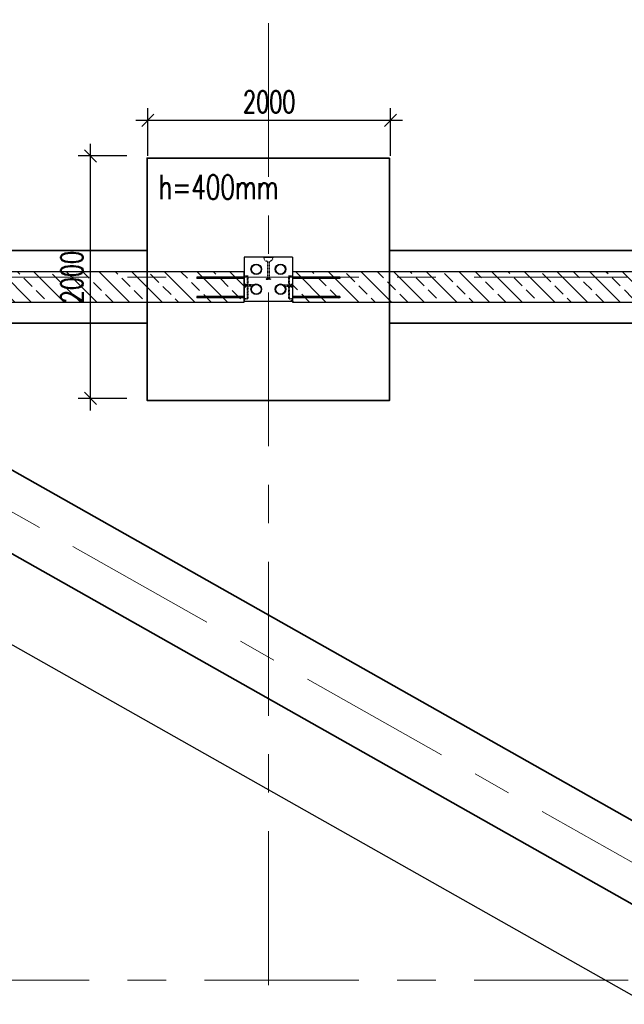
# Model space of a CAD drawing. Header units: millimetres. Extents: x 6071355 to 6728188, y -31956 to 56387.
# Tile 32 of 59: x 6088576 to 6093561, y 33683 to 41807. Entities that reach past the tile are written whole.
import ezdxf

# ---------------------------------------------------------------- set-up
doc = ezdxf.new("R2010")
doc.units = ezdxf.units.MM
doc.header["$MEASUREMENT"] = 0
doc.linetypes.add('DXK_LINE_DOT2', pattern=[3.9198, 1.9599, -1.9599])
doc.linetypes.add('Grid Line', pattern=[2222.5, 1270, -317.5, 317.5, -317.5])
doc.layers.add('A_wymiary', color=7, linetype='Continuous', lineweight=15, true_color=0x848484)
doc.layers.add('BZ_MUR_FUND', color=8, linetype='Continuous')
doc.layers.add('ELEMENTY', color=7, linetype='Continuous')
doc.layers.add('M_ŁAWY', color=3, linetype='Continuous', lineweight=35)
doc.layers.add('Standard 1350-A_01-RZUT PARTERU LUSTRO2_28_Nowe_MODO_A1_osie-1_Nr_pióra__7_Nr_pióra__7_Nr_pióra__7', color=7, linetype='Continuous', lineweight=18)
doc.styles.add('wymiar', font='romans.shx', dxfattribs={"width": 0.7})
doc.dimstyles.new('AB_100mm', dxfattribs={"dimscale": 100, "dimtxt": 1.8, "dimasz": 1, "dimexe": 1, "dimexo": 0, "dimtad": 1, "dimrnd": 1, "dimtxsty": 'wymiar', "dimblk": 'OBLIQUE', "dimcen": 2.5, "dimdle": 1, "dimclrd": 4, "dimclre": 4, "dimclrt": 3, "dimadec": 0, "dimazin": 0, "dimtfac": 1, "dimtix": 1, "dimtmove": 2, "dimatfit": 3, "dimfxl": 3, "dimfxlon": 1, "dimarcsym": 0})

# ---------------------------------------------------------------- blocks, each defined once
blk = doc.blocks.new('Part-86624973-72578 - 1482')
at = {"layer": 'ELEMENTY', "color": 2, "linetype": 'Continuous'}
for p, q in [((16605.1, 31795), (16605.1, 32195)), ((16605.1, 32195), (16970.1, 32195)), ((16970.1, 31795), (16970.1, 32195)), ((16605.1, 31795), (16970.1, 31795))]:
    blk.add_line(p, q, dxfattribs=at)
blk = doc.blocks.new('Part-86624973-72983 - 1482')
at = {"layer": 'ELEMENTY', "color": 1, "linetype": 'DXK_LINE_DOT2'}
for p, q in [((16970.1, 31805), (16960.1, 31805)), ((16960.1, 31795), (16960.1, 31805)), ((16970.1, 31795), (16960.1, 31795)), ((16970.1, 31795), (16970.1, 31805))]:
    blk.add_line(p, q, dxfattribs=at)
blk = doc.blocks.new('Part-86624973-73018 - 1482')
at = {"layer": 'ELEMENTY', "color": 1, "linetype": 'DXK_LINE_DOT2'}
for p, q in [((16845.6, 31870), (16834.6, 31870)), ((16834.6, 31870), (16834.6, 31810)), ((16845.6, 31870), (16845.6, 31810)), ((16845.6, 31810), (16834.6, 31810))]:
    blk.add_line(p, q, dxfattribs=at)
blk = doc.blocks.new('Part-86624973-72942 - 1482')
at = {"layer": 'ELEMENTY', "color": 2, "linetype": 'Continuous'}
for radius, start, end in [(43.5, 22.5, 202.5), (40, 337.5, 157.5), (43.5, 202.5, 22.5), (40, 157.5, 337.5)]:
    blk.add_arc((16870.1, 31895), radius, start, end, dxfattribs=at)
blk = doc.blocks.new('Part-86624973-73014 - 1482')
at = {"layer": 'ELEMENTY', "color": 1, "linetype": 'DXK_LINE_DOT2'}
for p, q in [((16834.6, 32120), (16834.6, 32180)), ((16834.6, 32180), (16845.6, 32180)), ((16845.6, 32120), (16845.6, 32180)), ((16834.6, 32120), (16845.6, 32120))]:
    blk.add_line(p, q, dxfattribs=at)
blk = doc.blocks.new('Part-86624973-73013 - 1482')
at = {"layer": 'ELEMENTY', "color": 1, "linetype": 'DXK_LINE_DOT2'}
for p, q in [((16834.6, 32120), (16834.6, 32180)), ((16834.6, 32180), (16845.6, 32180)), ((16845.6, 32120), (16845.6, 32180)), ((16834.6, 32120), (16845.6, 32120))]:
    blk.add_line(p, q, dxfattribs=at)
blk = doc.blocks.new('ReinforcementGroup-86624973-72995 - 1482')
at = {"layer": 'ELEMENTY', "color": 1, "linetype": 'Continuous'}
for p, q in [((16770.1, 31405), (16770.1, 31795)), ((16770.1, 31405), (16770.1, 31795)), ((16770.1, 31405), (16770.1, 31795)), ((16770.1, 31405), (16770.1, 31795)), ((16770.1, 31405), (16770.1, 31795)), ((16780.1, 31405), (16780.1, 31795)), ((16780.1, 31405), (16780.1, 31795)), ((16780.1, 31405), (16780.1, 31795)), ((16780.1, 31405), (16780.1, 31795)), ((16780.1, 31405), (16780.1, 31795)), ((16930.1, 31405), (16930.1, 31795)), ((16930.1, 31405), (16930.1, 31795)), ((16930.1, 31405), (16930.1, 31795)), ((16930.1, 31405), (16930.1, 31795)), ((16930.1, 31405), (16930.1, 31795)), ((16940.1, 31405), (16940.1, 31795)), ((16940.1, 31405), (16940.1, 31795)), ((16940.1, 31405), (16940.1, 31795)), ((16940.1, 31405), (16940.1, 31795)), ((16940.1, 31405), (16940.1, 31795)), ((16770.1, 31405), (16780.1, 31405)), ((16770.1, 31405), (16780.1, 31405)), ((16770.1, 31405), (16780.1, 31405)), ((16770.1, 31405), (16780.1, 31405)), ((16770.1, 31405), (16780.1, 31405)), ((16930.1, 31405), (16940.1, 31405)), ((16930.1, 31405), (16940.1, 31405)), ((16930.1, 31405), (16940.1, 31405)), ((16930.1, 31405), (16940.1, 31405)), ((16930.1, 31405), (16940.1, 31405))]:
    blk.add_line(p, q, dxfattribs=at)
blk = doc.blocks.new('Part-86624973-73016 - 1482')
at = {"layer": 'ELEMENTY', "color": 2, "linetype": 'Continuous'}
for p, q in [((16826.9, 31795), (16826.9, 31796)), ((16826.9, 31796), (16830.9, 31796)), ((16831.9, 31795), (16826.9, 31795)), ((16830.9, 31796), (16830.9, 31810)), ((16830.9, 31810), (16849.4, 31810)), ((16848.4, 31809), (16831.9, 31809)), ((16831.9, 31809), (16831.9, 31795)), ((16848.4, 31795), (16848.4, 31809)), ((16848.4, 31795), (16853.4, 31795)), ((16849.4, 31810), (16849.4, 31796)), ((16849.4, 31796), (16853.4, 31796)), ((16853.4, 31795), (16853.4, 31796))]:
    blk.add_line(p, q, dxfattribs=at)
blk = doc.blocks.new('Part-86624973-72980 - 1482')
at = {"layer": 'ELEMENTY', "color": 1, "linetype": 'DXK_LINE_DOT2'}
for p, q in [((16605.1, 32033), (16612.7, 32032.3)), ((16605.1, 32033), (16605.1, 31957)), ((16605.1, 32031.2), (16612.7, 32030.4)), ((16605.1, 32025.8), (16612.7, 32025.1)), ((16605.1, 32017.4), (16612.7, 32016.9)), ((16612.7, 32032.3), (16620.3, 32029.9)), ((16620.3, 32029.9), (16627.9, 32025.4)), ((16635.5, 32017.8), (16627.9, 32025.4)), ((16639.3, 32011.6), (16635.5, 32017.8)), ((16641.6, 32005.7), (16639.3, 32011.6)), ((16780.1, 32012.5), (16786.1, 32012.5)), ((16780.1, 32012.5), (16780.1, 31977.5)), ((16786.1, 32012.5), (16786.1, 32012.2)), ((16786.1, 32012.2), (16786.1, 32011.5)), ((16786.1, 32011.5), (16786.1, 31977.5)), ((16605.1, 32006.8), (16612.7, 32006.5)), ((16605.1, 31995), (16612.7, 31995)), ((16605.1, 31983.3), (16612.7, 31983.5)), ((16605.1, 31972.7), (16612.7, 31973.1)), ((16605.1, 31964.3), (16612.7, 31964.9)), ((16605.1, 31958.9), (16612.7, 31959.6)), ((16605.1, 31957), (16612.7, 31957.8)), ((16612.7, 31957.8), (16620.3, 31960.2)), ((16620.3, 31960.2), (16627.9, 31964.6)), ((16627.9, 31964.6), (16635.5, 31972.2)), ((16635.5, 31972.2), (16639.3, 31978.4)), ((16639.3, 31978.4), (16641.6, 31984.4)), ((16642.3, 32002), (16641.6, 32005.7)), ((16641.6, 31984.4), (16642.3, 31988)), ((16642.3, 32002), (16780.1, 32002)), ((16642.3, 31988), (16780.1, 31988)), ((16780.1, 31977.5), (16786.1, 31977.5))]:
    blk.add_line(p, q, dxfattribs=at)
blk = doc.blocks.new('Part-86624973-72994 - 1482')
at = {"layer": 'ELEMENTY', "color": 1, "linetype": 'DXK_LINE_DOT2'}
for p, q in [((16950.1, 31825), (16760.1, 31825)), ((16760.1, 31825), (16760.1, 31795)), ((16760.1, 31795), (16761.1, 31795)), ((16761.1, 31795), (16761.1, 31824)), ((16761.1, 31824), (16949.1, 31824)), ((16949.1, 31824), (16949.1, 31795)), ((16949.1, 31795), (16950.1, 31795)), ((16950.1, 31795), (16950.1, 31825))]:
    blk.add_line(p, q, dxfattribs=at)
blk = doc.blocks.new('Part-86624973-72992 - 1482')
at = {"layer": 'ELEMENTY', "color": 1, "linetype": 'DXK_LINE_DOT2'}
for p, q in [((16761.1, 32195), (16760.1, 32195)), ((16760.1, 32195), (16760.1, 32165)), ((16761.1, 32166), (16761.1, 32195)), ((16950.1, 32195), (16949.1, 32195)), ((16949.1, 32195), (16949.1, 32166)), ((16950.1, 32165), (16950.1, 32195)), ((16760.1, 32165), (16950.1, 32165)), ((16949.1, 32166), (16761.1, 32166))]:
    blk.add_line(p, q, dxfattribs=at)
blk = doc.blocks.new('Part-86624973-73012 - 1482')
at = {"layer": 'ELEMENTY', "color": 2, "linetype": 'Continuous'}
for p, q in [((16826.9, 32194), (16826.9, 32195)), ((16826.9, 32195), (16831.9, 32195)), ((16826.9, 32194), (16830.9, 32194)), ((16830.9, 32180), (16830.9, 32194)), ((16849.4, 32180), (16830.9, 32180)), ((16831.9, 32195), (16831.9, 32181)), ((16831.9, 32181), (16848.4, 32181)), ((16848.4, 32181), (16848.4, 32195)), ((16848.4, 32195), (16853.4, 32195)), ((16853.4, 32194), (16849.4, 32194)), ((16849.4, 32194), (16849.4, 32180)), ((16853.4, 32195), (16853.4, 32194))]:
    blk.add_line(p, q, dxfattribs=at)
blk = doc.blocks.new('Part-86624973-72941 - 1482')
at = {"layer": 'ELEMENTY', "color": 2, "linetype": 'Continuous'}
for radius, start, end in [(43.5, 22.5, 202.5), (40, 337.5, 157.5), (43.5, 202.5, 22.5), (40, 157.5, 337.5)]:
    blk.add_arc((16705.1, 31895), radius, start, end, dxfattribs=at)
blk = doc.blocks.new('Part-86624973-72943 - 1482')
at = {"layer": 'ELEMENTY', "color": 2, "linetype": 'Continuous'}
for radius, start, end in [(43.5, 22.5, 202.5), (43.5, 202.5, 22.5), (40, 157.5, 337.5), (40, 337.5, 157.5)]:
    blk.add_arc((16870.1, 32095), radius, start, end, dxfattribs=at)
blk = doc.blocks.new('Part-86624973-72944 - 1482')
at = {"layer": 'ELEMENTY', "color": 2, "linetype": 'Continuous'}
for radius, start, end in [(43.5, 22.5, 202.5), (43.5, 202.5, 22.5), (40, 157.5, 337.5), (40, 337.5, 157.5)]:
    blk.add_arc((16705.1, 32095), radius, start, end, dxfattribs=at)
blk = doc.blocks.new('ReinforcementGroup-86624973-72993 - 1482')
at = {"layer": 'ELEMENTY', "color": 1, "linetype": 'Continuous'}
for p, q in [((16770.1, 32585), (16780.1, 32585)), ((16770.1, 32195), (16770.1, 32585)), ((16770.1, 32585), (16780.1, 32585)), ((16770.1, 32195), (16770.1, 32585)), ((16770.1, 32585), (16780.1, 32585)), ((16770.1, 32195), (16770.1, 32585)), ((16770.1, 32585), (16780.1, 32585)), ((16770.1, 32195), (16770.1, 32585)), ((16770.1, 32585), (16780.1, 32585)), ((16770.1, 32195), (16770.1, 32585)), ((16780.1, 32195), (16780.1, 32585)), ((16780.1, 32195), (16780.1, 32585)), ((16780.1, 32195), (16780.1, 32585)), ((16780.1, 32195), (16780.1, 32585)), ((16780.1, 32195), (16780.1, 32585)), ((16930.1, 32585), (16940.1, 32585)), ((16930.1, 32195), (16930.1, 32585)), ((16930.1, 32585), (16940.1, 32585)), ((16930.1, 32195), (16930.1, 32585)), ((16930.1, 32585), (16940.1, 32585)), ((16930.1, 32195), (16930.1, 32585)), ((16930.1, 32585), (16940.1, 32585)), ((16930.1, 32195), (16930.1, 32585)), ((16930.1, 32585), (16940.1, 32585)), ((16930.1, 32195), (16930.1, 32585)), ((16940.1, 32195), (16940.1, 32585)), ((16940.1, 32195), (16940.1, 32585)), ((16940.1, 32195), (16940.1, 32585)), ((16940.1, 32195), (16940.1, 32585)), ((16940.1, 32195), (16940.1, 32585))]:
    blk.add_line(p, q, dxfattribs=at)
blk = doc.blocks.new('Part-86624973-73015 - 1482')
at = {"layer": 'ELEMENTY', "color": 1, "linetype": 'DXK_LINE_DOT2'}
for p, q in [((16834.6, 32120), (16834.6, 32180)), ((16834.6, 32180), (16845.6, 32180)), ((16845.6, 32120), (16845.6, 32180)), ((16834.6, 32120), (16845.6, 32120))]:
    blk.add_line(p, q, dxfattribs=at)
blk = doc.blocks.new('Part-86624973-73017 - 1482')
at = {"layer": 'ELEMENTY', "color": 1, "linetype": 'DXK_LINE_DOT2'}
for p, q in [((16845.6, 31870), (16834.6, 31870)), ((16834.6, 31870), (16834.6, 31810)), ((16845.6, 31870), (16845.6, 31810)), ((16845.6, 31810), (16834.6, 31810))]:
    blk.add_line(p, q, dxfattribs=at)
blk = doc.blocks.new('Part-86624973-73019 - 1482')
at = {"layer": 'ELEMENTY', "color": 1, "linetype": 'DXK_LINE_DOT2'}
for p, q in [((16845.6, 31870), (16834.6, 31870)), ((16834.6, 31870), (16834.6, 31810)), ((16845.6, 31870), (16845.6, 31810)), ((16845.6, 31810), (16834.6, 31810))]:
    blk.add_line(p, q, dxfattribs=at)
blk = doc.blocks.new('_Oblique')
at = {"color": 0, "linetype": 'ByBlock', "lineweight": -2}
blk.add_line((-0.5, -0.5), (0.5, 0.5), dxfattribs=at)
blk = doc.blocks.new('*D12827')
at = {"layer": 'A_wymiary', "color": 4, "lineweight": -2}
for p, q in [((6089159, 38582.8), (6089159, 40782.8)), ((6089459, 40682.8), (6089059, 40682.8)), ((6089459, 38682.8), (6089059, 38682.8))]:
    blk.add_line(p, q, dxfattribs=at)
at = {"layer": 'Defpoints', "color": 0}
for p in [(6089159, 40682.8), (6089633.4, 40682.8), (6089633.4, 38682.8)]:
    blk.add_point(p, dxfattribs=at)
at = {"layer": 'A_wymiary', "color": 4, "lineweight": -2, "xscale": 100, "yscale": 100, "zscale": 100}
for p, rotation in [((6089159, 40682.8), 90), ((6089159, 38682.8), 270)]:
    blk.add_blockref('_Oblique', p, dxfattribs=dict(at, rotation=rotation))
at = {"layer": 'A_wymiary', "color": 3, "insert": (6089006.5, 39682.8), "char_height": 180, "attachment_point": 5, "rotation": 90, "style": 'wymiar'}
blk.add_mtext('2000', dxfattribs=at)
blk = doc.blocks.new('*D12828')
at = {"layer": 'A_wymiary', "color": 4, "lineweight": -2}
for p, q in [((6089633.4, 40682.8), (6089633.4, 41076.9)), ((6091633.4, 40682.8), (6091633.4, 41076.9)), ((6089533.4, 40976.9), (6091733.4, 40976.9))]:
    blk.add_line(p, q, dxfattribs=at)
at = {"layer": 'Defpoints', "color": 0}
for p in [(6091633.4, 40976.9), (6089633.4, 40682.8), (6091633.4, 40682.8)]:
    blk.add_point(p, dxfattribs=at)
at = {"layer": 'A_wymiary', "color": 4, "lineweight": -2, "xscale": 100, "yscale": 100, "zscale": 100, "rotation": 180}
blk.add_blockref('_Oblique', (6089633.4, 40976.9), dxfattribs=at)
at = {"layer": 'A_wymiary', "color": 4, "lineweight": -2, "xscale": 100, "yscale": 100, "zscale": 100}
blk.add_blockref('_Oblique', (6091633.4, 40976.9), dxfattribs=at)
at = {"layer": 'A_wymiary', "color": 3, "insert": (6090633.4, 41129.4), "char_height": 180, "attachment_point": 5, "style": 'wymiar'}
blk.add_mtext('2000', dxfattribs=at)
blk = doc.blocks.new('*D12880')
at = {"layer": 'A_wymiary', "color": 4, "lineweight": -2}
for p, q in [((6085894.2, 38474.9), (6085697.3, 38126.8)), ((6085659.5, 38263), (6104161.6, 27798.6)), ((6104222.2, 28109), (6104025.3, 27760.8))]:
    blk.add_line(p, q, dxfattribs=at)
at = {"layer": 'Defpoints', "color": 0}
for p in [(6086068.3, 38782.8), (6104396.4, 28416.9), (6104074.6, 27847.9)]:
    blk.add_point(p, dxfattribs=at)
at = {"layer": 'A_wymiary', "color": 4, "lineweight": -2, "xscale": 100, "yscale": 100, "zscale": 100}
for p, rotation in [((6085746.5, 38213.8), 150.5084647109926), ((6104074.6, 27847.9), 330.5084647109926)]:
    blk.add_blockref('_Oblique', p, dxfattribs=dict(at, rotation=rotation))
at = {"layer": 'A_wymiary', "color": 3, "insert": (6094985.6, 33163.6), "char_height": 180, "attachment_point": 5, "rotation": 330.50846, "style": 'wymiar'}
blk.add_mtext('21056', dxfattribs=at)

msp = doc.modelspace()

# ---------------------------------------------------------------- hatches: boundary and pattern name
at = {"layer": 'BZ_MUR_FUND', "transparency": 33554687}
h = msp.add_hatch(dxfattribs=at)
h.set_pattern_fill('ANSI33', color=256, scale=30, angle=270, style=0)
h.set_pattern_definition([(315, (6342561.6, 285877.98), (134.70384, 134.70384), []), (315, (6342561.6, 285743.27), (134.70384, 134.70384), [95.25, -47.625])])
h.paths.add_polyline_path([(6085266.364, 39727.805), (6085266.364, 39477.838), (6090426.364, 39477.838), (6090426.364, 39727.805)])
h = msp.add_hatch(dxfattribs=at)
h.set_pattern_fill('ANSI33', color=256, scale=30, angle=270, style=0)
h.set_pattern_definition([(315, (6342561.6, 285882.98), (134.70384, 134.70384), []), (315, (6342561.6, 285748.27), (134.70384, 134.70384), [95.25, -47.625])])
h.paths.add_polyline_path([(6090826.364, 39727.805), (6090826.364, 39477.838), (6095576.364, 39477.838), (6095576.364, 39727.805)])

# ---------------------------------------------------------------- linework, layer by layer
for points in [[(6085266.364, 39727.805), (6085266.364, 39477.838), (6090426.364, 39477.838), (6090426.364, 39727.805)], [(6090826.364, 39727.805), (6090826.364, 39477.838), (6095576.364, 39477.838), (6095576.364, 39727.805)]]:
    msp.add_lwpolyline(points, close=True, dxfattribs=at)
at = {"layer": 'M_ŁAWY', "color": 4}
for p, q in [((6104614.512, 28982.805), (6086383.866, 39293.654)), ((6104396.364, 28416.869), (6086068.317, 38782.805))]:
    msp.add_line(p, q, dxfattribs=at)
for points in [[(6091626.364, 40665.305), (6089626.364, 40665.305), (6089626.364, 38665.305), (6091626.364, 38665.305), (6091626.364, 40665.305)], [(6086383.866, 39902.805), (6089626.364, 39902.805)], [(6091626.364, 39902.805), (6094776.364, 39902.805)], [(6086383.866, 39302.805), (6089626.364, 39302.805)], [(6091626.364, 39302.805), (6094776.364, 39302.805)]]:
    msp.add_lwpolyline(points, dxfattribs=at)
at = {"layer": 'Standard 1350-A_01-RZUT PARTERU LUSTRO2_28_Nowe_MODO_A1_osie-1_Nr_pióra__7_Nr_pióra__7_Nr_pióra__7', "color": 7, "linetype": 'Grid Line', "lineweight": 18}
for p, q in [((6090626.364, 55114.428), (6090626.364, -31556.201)), ((6124708.5, 39682.834), (6079489.176, 39682.834)), ((6105596.364, 28082.834), (6085086.364, 39682.834)), ((6124708.5, 33882.834), (6079489.176, 33882.834))]:
    msp.add_line(p, q, dxfattribs=at)

# ---------------------------------------------------------------- block references
at = {"xscale": -1, "rotation": 89.99999999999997}
for name in ['Part-86624973-72578 - 1482', 'Part-86624973-72980 - 1482', 'Part-86624973-72944 - 1482', 'Part-86624973-72941 - 1482', 'ReinforcementGroup-86624973-72993 - 1482', 'Part-86624973-72992 - 1482', 'Part-86624973-72994 - 1482', 'ReinforcementGroup-86624973-72995 - 1482', 'Part-86624973-73012 - 1482', 'Part-86624973-73014 - 1482', 'Part-86624973-73013 - 1482', 'Part-86624973-73015 - 1482', 'Part-86624973-72943 - 1482', 'Part-86624973-72942 - 1482', 'Part-86624973-73018 - 1482', 'Part-86624973-73017 - 1482', 'Part-86624973-73019 - 1482', 'Part-86624973-73016 - 1482', 'Part-86624973-72983 - 1482']:
    msp.add_blockref(name, (6122621.38, 56452.981), dxfattribs=at)

# ---------------------------------------------------------------- texts
at = {"layer": 'A_wymiary', "color": 3, "style": 'wymiar', "width": 0.7}
msp.add_text('h=400mm', height=200, dxfattribs=at).set_placement((6089720.65, 40325.923))

# ---------------------------------------------------------------- dimensions: what is measured, and where the dimension line sits
at = {"layer": 'A_wymiary'}
dim = msp.add_linear_dim(base=(6091633.364, 40976.855), p1=(6089633.364, 40682.833), p2=(6091633.364, 40682.833), dimstyle='AB_100mm', dxfattribs=at)
dim.commit()
dim.dimension.update_dxf_attribs({"geometry": '*D12828', "text_midpoint": (6090633.364, 41129.355)})
dim = msp.add_linear_dim(base=(6089159.029, 40682.833), p1=(6089633.364, 38682.833), p2=(6089633.364, 40682.833), angle=90, dimstyle='AB_100mm', dxfattribs=at)
dim.commit()
dim.dimension.update_dxf_attribs({"geometry": '*D12827', "text_midpoint": (6089006.529, 39682.833)})
dim = msp.add_aligned_dim(p1=(6086068.317, 38782.805), p2=(6104396.364, 28416.869), distance=-653.695, dimstyle='AB_100mm', dxfattribs=at)
dim.commit()
dim.dimension.update_dxf_attribs({"geometry": '*D12880', "text_midpoint": (6094985.605, 33163.583)})

doc.saveas('drawing.dxf')
